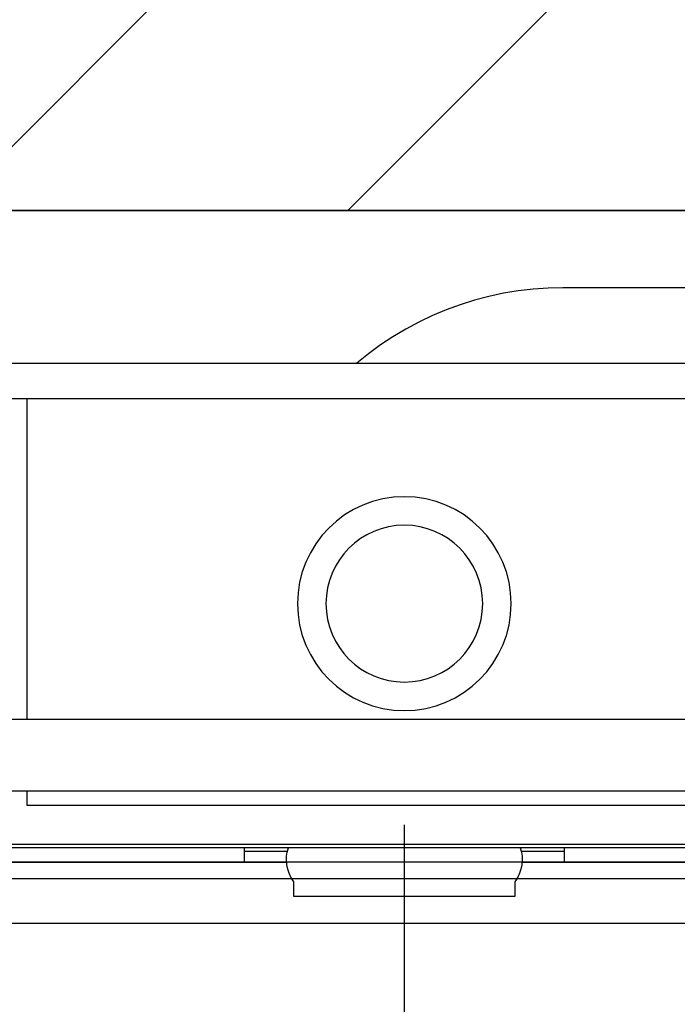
# Model space of a CAD drawing. Header units: millimetres. Extents: x 28600 to 181045, y -399112 to -163690.
# Tile 130 of 256: x 60968 to 60986, y -197757 to -197729. Entities that reach past the tile are written whole.
import ezdxf

# ---------------------------------------------------------------- set-up
doc = ezdxf.new("R2010")
doc.units = ezdxf.units.MM
doc.layers.get('0').update_dxf_attribs({"color": 8})
for name, color, linetype in [('!! 1_hatch projektowane ściany', 8, 'Continuous'), ('!! 1_PROJ Sciany', 8, 'Continuous'), ('!! 1_zabudowa GK', 8, 'Continuous'), ('!! 2_wypos-sanitarne', 8, 'Continuous')]:
    doc.layers.add(name, color=color, linetype=linetype)
doc.layers.add('!!_@ wypos sanit nd', color=8, linetype='Continuous', plot=False)

# ---------------------------------------------------------------- blocks, each defined once
blk = doc.blocks.new('A$C324a30b8')
for points in [[(0, 0.01049), (0, -0.71083)], [(-0.17552, 0), (0.17552, 0)]]:
    blk.add_lwpolyline(points)
blk = doc.blocks.new('A$C4ebe9e89')
for points in [[(-0.18941, 0.17081), (-0.04454, 0.17081), (-0.04035, 0.17071), (-0.03616, 0.17042), (-0.032, 0.16993), (-0.02786, 0.16925), (-0.02376, 0.16837), (-0.0197, 0.16731), (-0.0157, 0.16606), (-0.01176, 0.16462), (-0.00789, 0.163), (-0.0041, 0.1612), (-0.0004, 0.15923), (0.0032, 0.15708), (0.00671, 0.15478), (0.0101, 0.1523), (0.01337, 0.14968)], [(0.16493, 0.14968), (-0.16477, 0.14968)], [(-0.11847, 0.04968), (-0.11847, 0.13968), (0.11153, 0.13968), (0.11153, 0.04968)], [(0.10602, 0.13968), (0.10602, 0.04968)], [(-0.16, 0.04668), (-0.16, 0.04968), (0.16, 0.04968), (0.16, 0.04668)], [(0.16, 0.02668), (0.157, 0.02968), (0.16, 0.02968), (-0.16, 0.02968), (-0.157, 0.02968), (-0.16, 0.02668)], [(0.10602, 0.02968), (0.10602, 0.0256), (-0.11847, 0.0256)], [(-0.03305, 0.00968), (-0.16, 0.00968), (-0.16, 0.01268)], [(-0.045, 0.00968), (-0.045, 0.01368)], [(-0.045, 0.01268), (-0.03283, 0.01268)], [(0.03283, 0.01268), (0.045, 0.01268)], [(0.16, 0.01268), (0.16, 0.00968), (0.03305, 0.00968)], [(0.045, 0.01368), (0.045, 0.00968)]]:
    blk.add_lwpolyline(points)
blk.add_lwpolyline([(-0.11847, 0.01368), (0.11153, 0.01368), (0.11153, 0.01468), (-0.11847, 0.01468)], close=True)
blk.add_lwpolyline([(-0.04, 0.01368), (-0.03255, 0.01368, 0.236962), (-0.03118, 0.00443, -0.154353), (-0.031, 0.00386), (-0.031, 0), (0.031, 0), (0.031, 0.00386, -0.154353), (0.03118, 0.00443, 0.236962), (0.03256, 0.01368), (0.04, 0.01368)], format="xyb")
for radius in [0.03, 0.022]:
    blk.add_circle((0, 0.08218), radius)

msp = doc.modelspace()

# ---------------------------------------------------------------- hatches: boundary and pattern name
at = {"layer": '!! 1_hatch projektowane ściany'}
h = msp.add_hatch(dxfattribs=at)
h.set_pattern_fill('ANSI31', color=256, scale=2.5)
h.set_pattern_definition([(45, (0, -1.54), (-5.61266008, 5.61266008), [])])
h.paths.add_polyline_path([(60824.56735, -197734.62813), (61135.43682, -197734.62813), (61135.43682, -197722.62813), (60824.56735, -197722.62813)])

# ---------------------------------------------------------------- linework, layer by layer
msp.add_lwpolyline([(60824.56735, -197734.62813), (61135.43682, -197734.62813), (61135.43682, -197722.62813), (60824.56735, -197722.62813)], close=True, dxfattribs=at)
at = {"layer": '!! 1_PROJ Sciany'}
msp.add_lwpolyline([(61135.43682, -197734.62813), (60824.56735, -197734.62813)], dxfattribs=at)
at = {"layer": '!! 1_zabudowa GK'}
for points in [[(61135.43682, -197753.37813), (60824.56735, -197753.37813)], [(61135.43682, -197754.62813), (60824.56735, -197754.62813)]]:
    msp.add_lwpolyline(points, dxfattribs=at)

# ---------------------------------------------------------------- block references
at = {"layer": '!! 2_wypos-sanitarne', "xscale": -100, "yscale": 100, "zscale": 100}
msp.add_blockref('A$C324a30b8', (60978.45602, -197752.90718), dxfattribs=at)
at = {"layer": '!!_@ wypos sanit nd', "xscale": -100, "yscale": 100, "zscale": 100}
msp.add_blockref('A$C4ebe9e89', (60978.45602, -197753.87518), dxfattribs=at)

doc.saveas('drawing.dxf')
